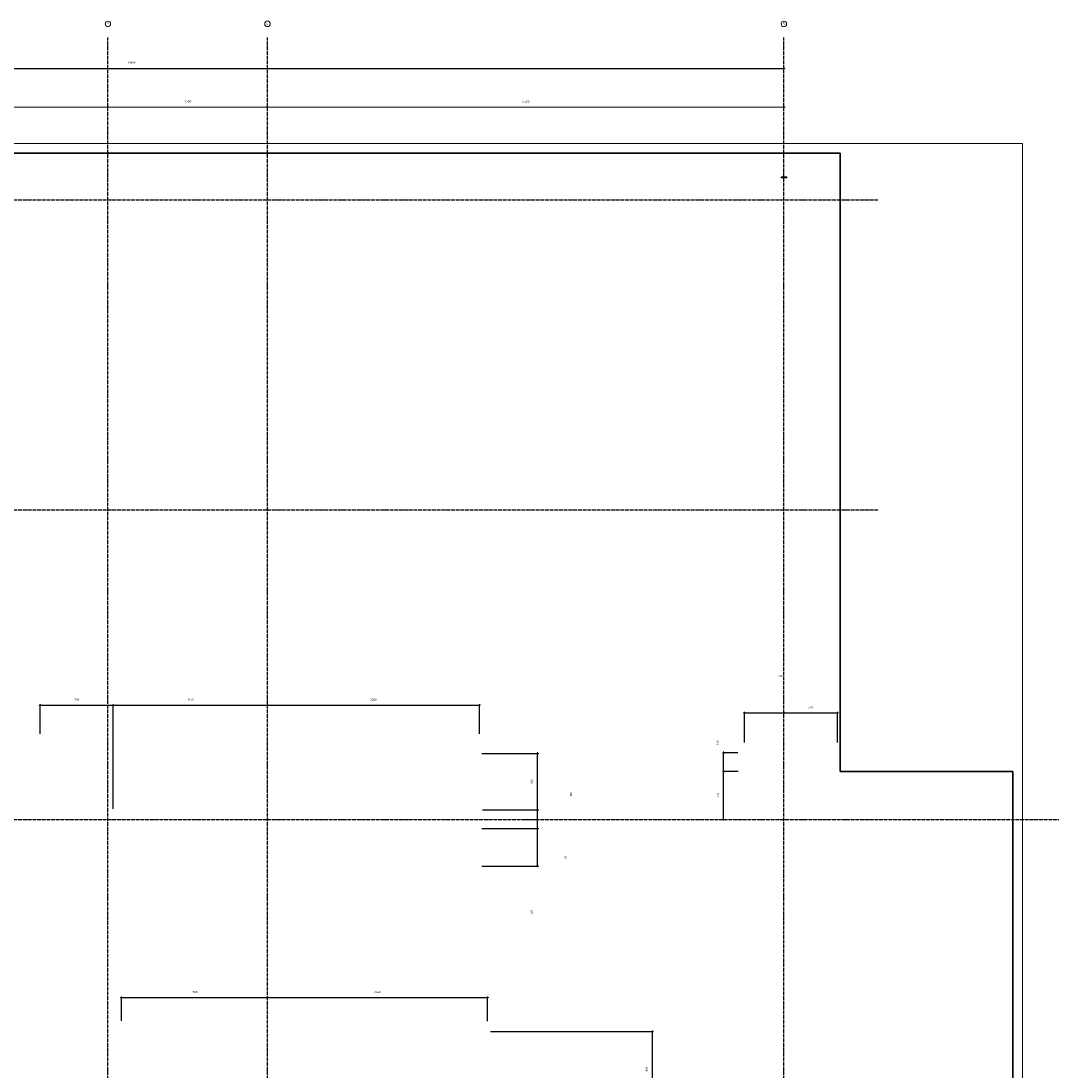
# Model space of a CAD drawing. Header units: millimetres. Extents: x -3170 to 89801, y -74170 to 82422.
# Tile 16 of 105: x 35775 to 46830, y 28500 to 39687. Entities that reach past the tile are written whole.
import ezdxf

# ---------------------------------------------------------------- set-up
doc = ezdxf.new("R2010")
doc.units = ezdxf.units.MM
doc.header["$PDMODE"] = 65
for name, pattern in [('______11', [50, 40, -5, 0, -5]), ('______3', [50, 40, -10]), ('______5', [110, 80, -10, 10, -10])]:
    doc.linetypes.add(name, pattern=pattern)
for name, color, linetype, lineweight in [('Standard', 7, 'Continuous', 25), ('Балка_ общее', 7, '______3', 13), ('Размерная линия_ общее', 7, 'Continuous', 13)]:
    doc.layers.add(name, color=color, linetype=linetype, lineweight=lineweight)
doc.layers.add('Осевая линия_ общее', color=7, linetype='______5', lineweight=13, true_color=0xa0a0a0)
doc.styles.add('ISOCPEUR', font='ISOCPEUR')
doc.dimstyles.new('DIMSTYLE_17', dxfattribs={"dimtxt": 22, "dimasz": 25, "dimexe": 0, "dimexo": 0, "dimgap": 11, "dimtad": 2, "dimdec": 0, "dimrnd": 1, "dimzin": 12, "dimdsep": 46, "dimtxsty": 'ISOCPEUR', "dimblk1": 'ALL_ML_STRICH', "dimblk2": 'ALL_ML_STRICH', "dimsah": 1, "dimcen": 0, "dimclrd": 7, "dimclre": 256, "dimclrt": 7, "dimadec": 0, "dimazin": 0, "dimtfac": 1, "dimtdec": 0, "dimtix": 1, "dimtmove": 2, "dimatfit": 3, "dimfxl": 0, "dimtzin": 0, "dimlwd": 0, "dimlwe": -3, "dimarcsym": 0})
doc.dimstyles.new('DIMSTYLE_3', dxfattribs={"dimtxt": 22, "dimasz": 25, "dimexe": 0, "dimexo": 0, "dimgap": 11, "dimtad": 2, "dimdec": 0, "dimrnd": 5, "dimzin": 12, "dimdsep": 46, "dimtxsty": 'ISOCPEUR', "dimblk1": 'ALL_ML_STRICH', "dimblk2": 'ALL_ML_STRICH', "dimsah": 1, "dimcen": 0, "dimclrd": 7, "dimclre": 256, "dimclrt": 7, "dimadec": 0, "dimazin": 0, "dimtfac": 1, "dimtdec": 0, "dimtix": 1, "dimtmove": 2, "dimatfit": 3, "dimfxl": 0, "dimtzin": 0, "dimlwd": 0, "dimlwe": -3, "dimarcsym": 0})
doc.dimstyles.new('DIMSTYLE_5', dxfattribs={"dimtxt": 25, "dimasz": 25, "dimexe": 0, "dimexo": 0, "dimgap": 12.5, "dimtad": 2, "dimdec": 0, "dimrnd": 5, "dimzin": 12, "dimdsep": 46, "dimtxsty": 'ISOCPEUR', "dimblk1": 'ALL_ML_STRICH', "dimblk2": 'ALL_ML_STRICH', "dimsah": 1, "dimcen": 0, "dimclrd": 7, "dimclre": 256, "dimclrt": 7, "dimadec": 0, "dimazin": 0, "dimtfac": 1, "dimtdec": 0, "dimtix": 1, "dimtmove": 2, "dimatfit": 3, "dimfxl": 0, "dimtzin": 0, "dimlwd": 0, "dimlwe": -3, "dimarcsym": 0})
doc.dimstyles.new('DIMSTYLE_7', dxfattribs={"dimtxt": 22, "dimasz": 25, "dimexe": 0, "dimexo": 0, "dimgap": 11, "dimtad": 0, "dimdec": 0, "dimrnd": 5, "dimzin": 12, "dimdsep": 46, "dimtxsty": 'ISOCPEUR', "dimblk1": 'ALL_ML_STRICH', "dimblk2": 'ALL_ML_STRICH', "dimsah": 1, "dimcen": 0, "dimclrd": 7, "dimclre": 256, "dimclrt": 7, "dimadec": 0, "dimazin": 0, "dimtfac": 1, "dimtdec": 0, "dimtix": 1, "dimtmove": 2, "dimatfit": 3, "dimfxl": 0, "dimtzin": 0, "dimlwd": 0, "dimlwe": -3, "dimarcsym": 0})

# ---------------------------------------------------------------- blocks, each defined once
blk = doc.blocks.new('ALL_ML_STRICH')
at = {"color": 0, "linetype": 'ByBlock', "lineweight": -2}
for p, q in [((-1, 0), (0.5, 0)), ((-0.3, -0.3), (0.3, 0.3)), ((0, -0.5), (0, 0.5))]:
    blk.add_line(p, q, dxfattribs=at)
blk = doc.blocks.new('*D46')
at = {"layer": 'DEFPOINTS', "color": 7, "linetype": 'Continuous', "lineweight": 13, "transparency": 33554687}
for p in [(31200, 38767), (31200, 38758), (36700, 38799)]:
    blk.add_point(p, dxfattribs=at)
at = {"layer": 'Балка_ общее', "color": 251, "linetype": 'Continuous', "lineweight": -2, "true_color": 0x656565, "transparency": 33554687}
for p, q in [((31200, 38768), (31200, 38767)), ((36700, 38809), (36700, 38767))]:
    blk.add_line(p, q, dxfattribs=at)
at = {"layer": 'Балка_ общее', "color": 7, "linetype": 'Continuous', "lineweight": -2, "transparency": 33554687}
blk.add_line((31200, 38767), (36700, 38767), dxfattribs=at)
at = {"layer": 'Балка_ общее', "color": 7, "linetype": 'Continuous', "lineweight": 13, "transparency": 33554687, "xscale": 25, "yscale": 25, "zscale": 25, "rotation": 180}
blk.add_blockref('ALL_ML_STRICH', (31200, 38767), dxfattribs=at)
at = {"layer": 'Балка_ общее', "color": 7, "linetype": 'Continuous', "lineweight": 13, "transparency": 33554687, "xscale": 25, "yscale": 25, "zscale": 25}
blk.add_blockref('ALL_ML_STRICH', (36700, 38767), dxfattribs=at)
at = {"layer": 'Балка_ общее', "color": 7, "linetype": 'Continuous', "lineweight": 13, "transparency": 33554687, "insert": (33951, 38830), "char_height": 25, "width": 100, "attachment_point": 5, "style": 'ISOCPEUR'}
blk.add_mtext('\\A1;{5500}', dxfattribs=at)
blk = doc.blocks.new('*D47')
at = {"layer": 'DEFPOINTS', "color": 7, "linetype": 'Continuous', "lineweight": 13, "transparency": 33554687}
for p in [(36700, 38799), (36700, 38767), (38400, 38758)]:
    blk.add_point(p, dxfattribs=at)
at = {"layer": 'Балка_ общее', "color": 251, "linetype": 'Continuous', "lineweight": -2, "true_color": 0x656565, "transparency": 33554687}
for p, q in [((36700, 38809), (36700, 38767)), ((38400, 38768), (38400, 38767))]:
    blk.add_line(p, q, dxfattribs=at)
at = {"layer": 'Балка_ общее', "color": 7, "linetype": 'Continuous', "lineweight": -2, "transparency": 33554687}
blk.add_line((36700, 38767), (38400, 38767), dxfattribs=at)
at = {"layer": 'Балка_ общее', "color": 7, "linetype": 'Continuous', "lineweight": 13, "transparency": 33554687, "xscale": 25, "yscale": 25, "zscale": 25, "rotation": 180}
blk.add_blockref('ALL_ML_STRICH', (36700, 38767), dxfattribs=at)
at = {"layer": 'Балка_ общее', "color": 7, "linetype": 'Continuous', "lineweight": 13, "transparency": 33554687, "xscale": 25, "yscale": 25, "zscale": 25}
blk.add_blockref('ALL_ML_STRICH', (38400, 38767), dxfattribs=at)
at = {"layer": 'Балка_ общее', "color": 7, "linetype": 'Continuous', "lineweight": 13, "transparency": 33554687, "insert": (37554, 38830), "char_height": 25, "width": 100, "attachment_point": 5, "style": 'ISOCPEUR'}
blk.add_mtext('\\A1;{1700}', dxfattribs=at)
blk = doc.blocks.new('*D48')
at = {"layer": 'DEFPOINTS', "color": 7, "linetype": 'Continuous', "lineweight": 13, "transparency": 33554687}
for p in [(38400, 38767), (38400, 38758), (43900, 38716)]:
    blk.add_point(p, dxfattribs=at)
at = {"layer": 'Балка_ общее', "color": 251, "linetype": 'Continuous', "lineweight": -2, "true_color": 0x656565, "transparency": 33554687}
for p, q in [((38400, 38768), (38400, 38767)), ((43900, 38726), (43900, 38767))]:
    blk.add_line(p, q, dxfattribs=at)
at = {"layer": 'Балка_ общее', "color": 7, "linetype": 'Continuous', "lineweight": -2, "transparency": 33554687}
blk.add_line((38400, 38767), (43900, 38767), dxfattribs=at)
at = {"layer": 'Балка_ общее', "color": 7, "linetype": 'Continuous', "lineweight": 13, "transparency": 33554687, "xscale": 25, "yscale": 25, "zscale": 25, "rotation": 180}
blk.add_blockref('ALL_ML_STRICH', (38400, 38767), dxfattribs=at)
at = {"layer": 'Балка_ общее', "color": 7, "linetype": 'Continuous', "lineweight": 13, "transparency": 33554687, "xscale": 25, "yscale": 25, "zscale": 25}
blk.add_blockref('ALL_ML_STRICH', (43900, 38767), dxfattribs=at)
at = {"layer": 'Балка_ общее', "color": 7, "linetype": 'Continuous', "lineweight": 13, "transparency": 33554687, "insert": (41151, 38830), "char_height": 25, "width": 100, "attachment_point": 5, "style": 'ISOCPEUR'}
blk.add_mtext('\\A1;{5500}', dxfattribs=at)
blk = doc.blocks.new('*D196')
at = {"layer": 'DEFPOINTS', "color": 7, "linetype": 'Continuous', "lineweight": 13, "transparency": 33554687}
for p in [(40675, 28920), (40690, 28120), (42500, 28120)]:
    blk.add_point(p, dxfattribs=at)
at = {"layer": 'Размерная линия_ общее', "color": 253, "linetype": 'Continuous', "lineweight": -2, "true_color": 0xa0a0a0, "transparency": 33554687}
for p, q in [((40775, 28920), (42500, 28920)), ((40790, 28120), (42500, 28120))]:
    blk.add_line(p, q, dxfattribs=at)
at = {"layer": 'Размерная линия_ общее', "color": 7, "linetype": 'Continuous', "lineweight": -2, "transparency": 33554687}
blk.add_line((42500, 28120), (42500, 28920), dxfattribs=at)
at = {"layer": 'Размерная линия_ общее', "color": 7, "linetype": 'Continuous', "lineweight": 13, "transparency": 33554687, "xscale": 25, "yscale": 25, "zscale": 25}
for p, rotation in [((42500, 28920), 90), ((42500, 28120), 270)]:
    blk.add_blockref('ALL_ML_STRICH', p, dxfattribs=dict(at, rotation=rotation))
at = {"layer": 'Размерная линия_ общее', "color": 7, "linetype": 'Continuous', "lineweight": 13, "transparency": 33554687, "insert": (42439, 28521), "char_height": 22, "width": 66, "attachment_point": 5, "rotation": 90, "style": 'ISOCPEUR'}
blk.add_mtext('\\A1;{800}', dxfattribs=at)
blk = doc.blocks.new('*D197')
at = {"layer": 'DEFPOINTS', "color": 7, "linetype": 'Continuous', "lineweight": 13, "transparency": 33554687}
for p in [(40582, 31084), (40582, 30684), (41276, 30684)]:
    blk.add_point(p, dxfattribs=at)
at = {"layer": 'Размерная линия_ общее', "color": 253, "linetype": 'Continuous', "lineweight": -2, "true_color": 0xa0a0a0, "transparency": 33554687}
for p, q in [((40682, 31084), (41276, 31084)), ((40682, 30684), (41276, 30684))]:
    blk.add_line(p, q, dxfattribs=at)
at = {"layer": 'Размерная линия_ общее', "color": 7, "linetype": 'Continuous', "lineweight": -2, "transparency": 33554687}
blk.add_line((41276, 30684), (41276, 31084), dxfattribs=at)
at = {"layer": 'Размерная линия_ общее', "color": 7, "linetype": 'Continuous', "lineweight": 13, "transparency": 33554687, "xscale": 25, "yscale": 25, "zscale": 25}
for p, rotation in [((41276, 31084), 90), ((41276, 30684), 270)]:
    blk.add_blockref('ALL_ML_STRICH', p, dxfattribs=dict(at, rotation=rotation))
at = {"layer": 'Размерная линия_ общее', "color": 7, "linetype": 'Continuous', "lineweight": 13, "transparency": 33554687, "insert": (41215, 30188), "char_height": 22, "width": 66, "attachment_point": 5, "rotation": 90, "style": 'ISOCPEUR'}
blk.add_mtext('\\A1;{400}', dxfattribs=at)
blk = doc.blocks.new('*D198')
at = {"layer": 'DEFPOINTS', "color": 7, "linetype": 'Continuous', "lineweight": 13, "transparency": 33554687}
for p in [(41240, 31180), (40582, 31084), (41276, 31084)]:
    blk.add_point(p, dxfattribs=at)
at = {"layer": 'Размерная линия_ общее', "color": 253, "linetype": 'Continuous', "lineweight": -2, "true_color": 0xa0a0a0, "transparency": 33554687}
for p, q in [((41140, 31180), (41276, 31180)), ((40682, 31084), (41276, 31084))]:
    blk.add_line(p, q, dxfattribs=at)
at = {"layer": 'Размерная линия_ общее', "color": 7, "linetype": 'Continuous', "lineweight": -2, "transparency": 33554687}
blk.add_line((41276, 31084), (41276, 31180), dxfattribs=at)
at = {"layer": 'Размерная линия_ общее', "color": 7, "linetype": 'Continuous', "lineweight": 13, "transparency": 33554687, "xscale": 25, "yscale": 25, "zscale": 25}
for p, rotation in [((41276, 31180), 90), ((41276, 31084), 270)]:
    blk.add_blockref('ALL_ML_STRICH', p, dxfattribs=dict(at, rotation=rotation))
at = {"layer": 'Размерная линия_ общее', "color": 7, "linetype": 'Continuous', "lineweight": 13, "transparency": 33554687, "insert": (41574, 30776), "char_height": 22, "width": 44, "attachment_point": 5, "rotation": 90, "style": 'ISOCPEUR'}
blk.add_mtext('\\A1;{95}', dxfattribs=at)
blk = doc.blocks.new('*D199')
at = {"layer": 'DEFPOINTS', "color": 7, "linetype": 'Continuous', "lineweight": 13, "transparency": 33554687}
for p in [(40589, 31284), (41240, 31180), (41276, 31180)]:
    blk.add_point(p, dxfattribs=at)
at = {"layer": 'Размерная линия_ общее', "color": 253, "linetype": 'Continuous', "lineweight": -2, "true_color": 0xa0a0a0, "transparency": 33554687}
for p, q in [((40689, 31284), (41276, 31284)), ((41140, 31180), (41276, 31180))]:
    blk.add_line(p, q, dxfattribs=at)
at = {"layer": 'Размерная линия_ общее', "color": 7, "linetype": 'Continuous', "lineweight": -2, "transparency": 33554687}
blk.add_line((41276, 31180), (41276, 31284), dxfattribs=at)
at = {"layer": 'Размерная линия_ общее', "color": 7, "linetype": 'Continuous', "lineweight": 13, "transparency": 33554687, "xscale": 25, "yscale": 25, "zscale": 25}
for p, rotation in [((41276, 31284), 90), ((41276, 31180), 270)]:
    blk.add_blockref('ALL_ML_STRICH', p, dxfattribs=dict(at, rotation=rotation))
at = {"layer": 'Размерная линия_ общее', "color": 7, "linetype": 'Continuous', "lineweight": 13, "transparency": 33554687, "insert": (41632, 31448), "char_height": 22, "width": 66, "attachment_point": 5, "rotation": 90, "style": 'ISOCPEUR'}
blk.add_mtext('\\A1;{105}', dxfattribs=at)
blk = doc.blocks.new('*D200')
at = {"layer": 'DEFPOINTS', "color": 7, "linetype": 'Continuous', "lineweight": 13, "transparency": 33554687}
for p in [(40582, 31884), (40589, 31284), (41276, 31284)]:
    blk.add_point(p, dxfattribs=at)
at = {"layer": 'Размерная линия_ общее', "color": 253, "linetype": 'Continuous', "lineweight": -2, "true_color": 0xa0a0a0, "transparency": 33554687}
for p, q in [((40682, 31884), (41276, 31884)), ((40689, 31284), (41276, 31284))]:
    blk.add_line(p, q, dxfattribs=at)
at = {"layer": 'Размерная линия_ общее', "color": 7, "linetype": 'Continuous', "lineweight": -2, "transparency": 33554687}
blk.add_line((41276, 31284), (41276, 31884), dxfattribs=at)
at = {"layer": 'Размерная линия_ общее', "color": 7, "linetype": 'Continuous', "lineweight": 13, "transparency": 33554687, "xscale": 25, "yscale": 25, "zscale": 25}
for p, rotation in [((41276, 31884), 90), ((41276, 31284), 270)]:
    blk.add_blockref('ALL_ML_STRICH', p, dxfattribs=dict(at, rotation=rotation))
at = {"layer": 'Размерная линия_ общее', "color": 7, "linetype": 'Continuous', "lineweight": 13, "transparency": 33554687, "insert": (41215, 31585), "char_height": 22, "width": 66, "attachment_point": 5, "rotation": 90, "style": 'ISOCPEUR'}
blk.add_mtext('\\A1;{600}', dxfattribs=at)
blk = doc.blocks.new('*D201')
at = {"layer": 'DEFPOINTS', "color": 7, "linetype": 'Continuous', "lineweight": 13, "transparency": 33554687}
for p in [(35978, 32397), (35978, 31992), (36758, 31192)]:
    blk.add_point(p, dxfattribs=at)
at = {"layer": 'Размерная линия_ общее', "color": 253, "linetype": 'Continuous', "lineweight": -2, "true_color": 0xa0a0a0, "transparency": 33554687}
for p, q in [((35978, 32092), (35978, 32397)), ((36758, 31292), (36758, 32397))]:
    blk.add_line(p, q, dxfattribs=at)
at = {"layer": 'Размерная линия_ общее', "color": 7, "linetype": 'Continuous', "lineweight": -2, "transparency": 33554687}
blk.add_line((35978, 32397), (36758, 32397), dxfattribs=at)
at = {"layer": 'Размерная линия_ общее', "color": 7, "linetype": 'Continuous', "lineweight": 13, "transparency": 33554687, "xscale": 25, "yscale": 25, "zscale": 25, "rotation": 180}
blk.add_blockref('ALL_ML_STRICH', (35978, 32397), dxfattribs=at)
at = {"layer": 'Размерная линия_ общее', "color": 7, "linetype": 'Continuous', "lineweight": 13, "transparency": 33554687, "xscale": 25, "yscale": 25, "zscale": 25}
blk.add_blockref('ALL_ML_STRICH', (36758, 32397), dxfattribs=at)
at = {"layer": 'Размерная линия_ общее', "color": 7, "linetype": 'Continuous', "lineweight": 13, "transparency": 33554687, "insert": (36369, 32458), "char_height": 22, "width": 66, "attachment_point": 5, "style": 'ISOCPEUR'}
blk.add_mtext('\\A1;{780}', dxfattribs=at)
blk = doc.blocks.new('*D202')
at = {"layer": 'DEFPOINTS', "color": 7, "linetype": 'Continuous', "lineweight": 13, "transparency": 33554687}
for p in [(36758, 32397), (38400, 32432), (36758, 31192)]:
    blk.add_point(p, dxfattribs=at)
at = {"layer": 'Размерная линия_ общее', "color": 253, "linetype": 'Continuous', "lineweight": -2, "true_color": 0xa0a0a0, "transparency": 33554687}
for p, q in [((36758, 31292), (36758, 32397)), ((38400, 32397), (38400, 32397))]:
    blk.add_line(p, q, dxfattribs=at)
at = {"layer": 'Размерная линия_ общее', "color": 7, "linetype": 'Continuous', "lineweight": -2, "transparency": 33554687}
blk.add_line((36758, 32397), (38400, 32397), dxfattribs=at)
at = {"layer": 'Размерная линия_ общее', "color": 7, "linetype": 'Continuous', "lineweight": 13, "transparency": 33554687, "xscale": 25, "yscale": 25, "zscale": 25, "rotation": 180}
blk.add_blockref('ALL_ML_STRICH', (36758, 32397), dxfattribs=at)
at = {"layer": 'Размерная линия_ общее', "color": 7, "linetype": 'Continuous', "lineweight": 13, "transparency": 33554687, "xscale": 25, "yscale": 25, "zscale": 25}
blk.add_blockref('ALL_ML_STRICH', (38400, 32397), dxfattribs=at)
at = {"layer": 'Размерная линия_ общее', "color": 7, "linetype": 'Continuous', "lineweight": 13, "transparency": 33554687, "insert": (37581, 32458), "char_height": 22, "width": 88, "attachment_point": 5, "style": 'ISOCPEUR'}
blk.add_mtext('\\A1;{1640}', dxfattribs=at)
blk = doc.blocks.new('*D203')
at = {"layer": 'DEFPOINTS', "color": 7, "linetype": 'Continuous', "lineweight": 13, "transparency": 33554687}
for p in [(38400, 32432), (38400, 32397), (40658, 31992)]:
    blk.add_point(p, dxfattribs=at)
at = {"layer": 'Размерная линия_ общее', "color": 253, "linetype": 'Continuous', "lineweight": -2, "true_color": 0xa0a0a0, "transparency": 33554687}
for p, q in [((38400, 32397), (38400, 32397)), ((40658, 32092), (40658, 32397))]:
    blk.add_line(p, q, dxfattribs=at)
at = {"layer": 'Размерная линия_ общее', "color": 7, "linetype": 'Continuous', "lineweight": -2, "transparency": 33554687}
blk.add_line((38400, 32397), (40658, 32397), dxfattribs=at)
at = {"layer": 'Размерная линия_ общее', "color": 7, "linetype": 'Continuous', "lineweight": 13, "transparency": 33554687, "xscale": 25, "yscale": 25, "zscale": 25, "rotation": 180}
blk.add_blockref('ALL_ML_STRICH', (38400, 32397), dxfattribs=at)
at = {"layer": 'Размерная линия_ общее', "color": 7, "linetype": 'Continuous', "lineweight": 13, "transparency": 33554687, "xscale": 25, "yscale": 25, "zscale": 25}
blk.add_blockref('ALL_ML_STRICH', (40658, 32397), dxfattribs=at)
at = {"layer": 'Размерная линия_ общее', "color": 7, "linetype": 'Continuous', "lineweight": 13, "transparency": 33554687, "insert": (39530, 32458), "char_height": 22, "width": 88, "attachment_point": 5, "style": 'ISOCPEUR'}
blk.add_mtext('\\A1;{2260}', dxfattribs=at)
blk = doc.blocks.new('*D204')
at = {"layer": 'DEFPOINTS', "color": 7, "linetype": 'Continuous', "lineweight": 13, "transparency": 33554687}
for p in [(43480, 32315), (43900, 32065), (43480, 31901)]:
    blk.add_point(p, dxfattribs=at)
at = {"layer": 'Размерная линия_ общее', "color": 253, "linetype": 'Continuous', "lineweight": -2, "true_color": 0xa0a0a0, "transparency": 33554687}
for p, q in [((43480, 32001), (43480, 32315)), ((43900, 32315), (43900, 32315))]:
    blk.add_line(p, q, dxfattribs=at)
at = {"layer": 'Размерная линия_ общее', "color": 7, "linetype": 'Continuous', "lineweight": -2, "transparency": 33554687}
blk.add_line((43480, 32315), (43900, 32315), dxfattribs=at)
at = {"layer": 'Размерная линия_ общее', "color": 7, "linetype": 'Continuous', "lineweight": 13, "transparency": 33554687, "xscale": 25, "yscale": 25, "zscale": 25, "rotation": 180}
blk.add_blockref('ALL_ML_STRICH', (43480, 32315), dxfattribs=at)
at = {"layer": 'Размерная линия_ общее', "color": 7, "linetype": 'Continuous', "lineweight": 13, "transparency": 33554687, "xscale": 25, "yscale": 25, "zscale": 25}
blk.add_blockref('ALL_ML_STRICH', (43900, 32315), dxfattribs=at)
at = {"layer": 'Размерная линия_ общее', "color": 7, "linetype": 'Continuous', "lineweight": 13, "transparency": 33554687, "insert": (43858, 32710), "char_height": 22, "width": 66, "attachment_point": 5, "style": 'ISOCPEUR'}
blk.add_mtext('\\A1;{420}', dxfattribs=at)
blk = doc.blocks.new('*D205')
at = {"layer": 'DEFPOINTS', "color": 7, "linetype": 'Continuous', "lineweight": 13, "transparency": 33554687}
for p in [(43900, 32315), (43900, 32065), (44470, 31901)]:
    blk.add_point(p, dxfattribs=at)
at = {"layer": 'Размерная линия_ общее', "color": 253, "linetype": 'Continuous', "lineweight": -2, "true_color": 0xa0a0a0, "transparency": 33554687}
for p, q in [((43900, 32315), (43900, 32315)), ((44470, 32001), (44470, 32315))]:
    blk.add_line(p, q, dxfattribs=at)
at = {"layer": 'Размерная линия_ общее', "color": 7, "linetype": 'Continuous', "lineweight": -2, "transparency": 33554687}
blk.add_line((43900, 32315), (44470, 32315), dxfattribs=at)
at = {"layer": 'Размерная линия_ общее', "color": 7, "linetype": 'Continuous', "lineweight": 13, "transparency": 33554687, "xscale": 25, "yscale": 25, "zscale": 25, "rotation": 180}
blk.add_blockref('ALL_ML_STRICH', (43900, 32315), dxfattribs=at)
at = {"layer": 'Размерная линия_ общее', "color": 7, "linetype": 'Continuous', "lineweight": 13, "transparency": 33554687, "xscale": 25, "yscale": 25, "zscale": 25}
blk.add_blockref('ALL_ML_STRICH', (44470, 32315), dxfattribs=at)
at = {"layer": 'Размерная линия_ общее', "color": 7, "linetype": 'Continuous', "lineweight": 13, "transparency": 33554687, "insert": (44186, 32376), "char_height": 22, "width": 66, "attachment_point": 5, "style": 'ISOCPEUR'}
blk.add_mtext('\\A1;{570}', dxfattribs=at)
blk = doc.blocks.new('*D206')
at = {"layer": 'DEFPOINTS', "color": 7, "linetype": 'Continuous', "lineweight": 13, "transparency": 33554687}
for p in [(43513, 31690), (43161, 31180), (43258, 31180)]:
    blk.add_point(p, dxfattribs=at)
at = {"layer": 'Размерная линия_ общее', "color": 253, "linetype": 'Continuous', "lineweight": -2, "true_color": 0xa0a0a0, "transparency": 33554687}
for p, q in [((43413, 31690), (43258, 31690)), ((43258, 31180), (43258, 31180))]:
    blk.add_line(p, q, dxfattribs=at)
at = {"layer": 'Размерная линия_ общее', "color": 7, "linetype": 'Continuous', "lineweight": -2, "transparency": 33554687}
blk.add_line((43258, 31180), (43258, 31690), dxfattribs=at)
at = {"layer": 'Размерная линия_ общее', "color": 7, "linetype": 'Continuous', "lineweight": 13, "transparency": 33554687, "xscale": 25, "yscale": 25, "zscale": 25}
for p, rotation in [((43258, 31690), 90), ((43258, 31180), 270)]:
    blk.add_blockref('ALL_ML_STRICH', p, dxfattribs=dict(at, rotation=rotation))
at = {"layer": 'Размерная линия_ общее', "color": 7, "linetype": 'Continuous', "lineweight": 13, "transparency": 33554687, "insert": (43197, 31439), "char_height": 22, "width": 66, "attachment_point": 5, "rotation": 90, "style": 'ISOCPEUR'}
blk.add_mtext('\\A1;{510}', dxfattribs=at)
blk = doc.blocks.new('*D207')
at = {"layer": 'DEFPOINTS', "color": 7, "linetype": 'Continuous', "lineweight": 13, "transparency": 33554687}
for p in [(43509, 31890), (43258, 31690), (43513, 31690)]:
    blk.add_point(p, dxfattribs=at)
at = {"layer": 'Размерная линия_ общее', "color": 253, "linetype": 'Continuous', "lineweight": -2, "true_color": 0xa0a0a0, "transparency": 33554687}
for p, q in [((43409, 31890), (43258, 31890)), ((43413, 31690), (43258, 31690))]:
    blk.add_line(p, q, dxfattribs=at)
at = {"layer": 'Размерная линия_ общее', "color": 7, "linetype": 'Continuous', "lineweight": -2, "transparency": 33554687}
blk.add_line((43258, 31690), (43258, 31890), dxfattribs=at)
at = {"layer": 'Размерная линия_ общее', "color": 7, "linetype": 'Continuous', "lineweight": 13, "transparency": 33554687, "xscale": 25, "yscale": 25, "zscale": 25}
for p, rotation in [((43258, 31890), 90), ((43258, 31690), 270)]:
    blk.add_blockref('ALL_ML_STRICH', p, dxfattribs=dict(at, rotation=rotation))
at = {"layer": 'Размерная линия_ общее', "color": 7, "linetype": 'Continuous', "lineweight": 13, "transparency": 33554687, "insert": (43196, 31996), "char_height": 22, "width": 66, "attachment_point": 5, "rotation": 90, "style": 'ISOCPEUR'}
blk.add_mtext('\\A1;{200}', dxfattribs=at)
blk = doc.blocks.new('*D208')
at = {"layer": 'DEFPOINTS', "color": 7, "linetype": 'Continuous', "lineweight": 13, "transparency": 33554687}
for p in [(36844, 29282), (38400, 29149), (36844, 28936)]:
    blk.add_point(p, dxfattribs=at)
at = {"layer": 'Размерная линия_ общее', "color": 253, "linetype": 'Continuous', "lineweight": -2, "true_color": 0xa0a0a0, "transparency": 33554687}
for p, q in [((36844, 29036), (36844, 29282)), ((38400, 29282), (38400, 29282))]:
    blk.add_line(p, q, dxfattribs=at)
at = {"layer": 'Размерная линия_ общее', "color": 7, "linetype": 'Continuous', "lineweight": -2, "transparency": 33554687}
blk.add_line((36844, 29282), (38400, 29282), dxfattribs=at)
at = {"layer": 'Размерная линия_ общее', "color": 7, "linetype": 'Continuous', "lineweight": 13, "transparency": 33554687, "xscale": 25, "yscale": 25, "zscale": 25, "rotation": 180}
blk.add_blockref('ALL_ML_STRICH', (36844, 29282), dxfattribs=at)
at = {"layer": 'Размерная линия_ общее', "color": 7, "linetype": 'Continuous', "lineweight": 13, "transparency": 33554687, "xscale": 25, "yscale": 25, "zscale": 25}
blk.add_blockref('ALL_ML_STRICH', (38400, 29282), dxfattribs=at)
at = {"layer": 'Размерная линия_ общее', "color": 7, "linetype": 'Continuous', "lineweight": 13, "transparency": 33554687, "insert": (37625, 29343), "char_height": 22, "width": 88, "attachment_point": 5, "style": 'ISOCPEUR'}
blk.add_mtext('\\A1;{1555}', dxfattribs=at)
blk = doc.blocks.new('*D209')
at = {"layer": 'DEFPOINTS', "color": 7, "linetype": 'Continuous', "lineweight": 13, "transparency": 33554687}
for p in [(38400, 29282), (38400, 29149), (40744, 28930)]:
    blk.add_point(p, dxfattribs=at)
at = {"layer": 'Размерная линия_ общее', "color": 253, "linetype": 'Continuous', "lineweight": -2, "true_color": 0xa0a0a0, "transparency": 33554687}
for p, q in [((38400, 29282), (38400, 29282)), ((40744, 29030), (40744, 29282))]:
    blk.add_line(p, q, dxfattribs=at)
at = {"layer": 'Размерная линия_ общее', "color": 7, "linetype": 'Continuous', "lineweight": -2, "transparency": 33554687}
blk.add_line((38400, 29282), (40744, 29282), dxfattribs=at)
at = {"layer": 'Размерная линия_ общее', "color": 7, "linetype": 'Continuous', "lineweight": 13, "transparency": 33554687, "xscale": 25, "yscale": 25, "zscale": 25, "rotation": 180}
blk.add_blockref('ALL_ML_STRICH', (38400, 29282), dxfattribs=at)
at = {"layer": 'Размерная линия_ общее', "color": 7, "linetype": 'Continuous', "lineweight": 13, "transparency": 33554687, "xscale": 25, "yscale": 25, "zscale": 25}
blk.add_blockref('ALL_ML_STRICH', (40744, 29282), dxfattribs=at)
at = {"layer": 'Размерная линия_ общее', "color": 7, "linetype": 'Continuous', "lineweight": 13, "transparency": 33554687, "insert": (39572, 29343), "char_height": 22, "width": 88, "attachment_point": 5, "style": 'ISOCPEUR'}
blk.add_mtext('\\A1;{2345}', dxfattribs=at)
blk = doc.blocks.new('*D540')
at = {"layer": 'DEFPOINTS', "color": 7, "linetype": 'Continuous', "lineweight": 13, "transparency": 33554687}
for p in [(30000, 39372), (30000, 39181), (43900, 39051)]:
    blk.add_point(p, dxfattribs=at)
at = {"layer": 'Размерная линия_ общее', "color": 253, "linetype": 'Continuous', "lineweight": -2, "true_color": 0xa0a0a0, "transparency": 33554687}
for p, q in [((30000, 39272), (30000, 39181)), ((43900, 39181), (43900, 39181))]:
    blk.add_line(p, q, dxfattribs=at)
at = {"layer": 'Размерная линия_ общее', "color": 7, "linetype": 'Continuous', "lineweight": -2, "transparency": 33554687}
blk.add_line((30000, 39181), (43900, 39181), dxfattribs=at)
at = {"layer": 'Размерная линия_ общее', "color": 7, "linetype": 'Continuous', "lineweight": 13, "transparency": 33554687, "xscale": 25, "yscale": 25, "zscale": 25, "rotation": 180}
blk.add_blockref('ALL_ML_STRICH', (30000, 39181), dxfattribs=at)
at = {"layer": 'Размерная линия_ общее', "color": 7, "linetype": 'Continuous', "lineweight": 13, "transparency": 33554687, "xscale": 25, "yscale": 25, "zscale": 25}
blk.add_blockref('ALL_ML_STRICH', (43900, 39181), dxfattribs=at)
at = {"layer": 'Размерная линия_ общее', "color": 7, "linetype": 'Continuous', "lineweight": 13, "transparency": 33554687, "insert": (36953, 39242), "char_height": 22, "width": 110, "attachment_point": 5, "style": 'ISOCPEUR'}
blk.add_mtext('\\A1;{13900}', dxfattribs=at)
blk = doc.blocks.new('СЛОЖНЫЙ_ОБЪЕКТ_1')
at = {"layer": 'Осевая линия_ общее', "color": 253, "linetype": '______11', "lineweight": -3, "true_color": 0xa0a0a0, "transparency": 33554687}
for p, q in [((36700, 15830), (36700, 39510)), ((38400, 15830), (38400, 39510)), ((43900, 15830), (43900, 39510)), ((27980, 37780), (44900, 37780)), ((27980, 34480), (44900, 34480)), ((27980, 31180), (46830, 31180))]:
    blk.add_line(p, q, dxfattribs=at)
at = {"layer": 'Осевая линия_ общее', "color": 7, "linetype": 'Continuous', "lineweight": 13, "transparency": 33554687}
for centre, radius in [((36700.2, 39655.5), 29.2), ((38400.1, 39656.8), 29.9), ((43900.2, 39655.5), 29.2)]:
    blk.add_circle(centre, radius, dxfattribs=at)
at = {"layer": 'Осевая линия_ общее', "color": 7, "linetype": 'Continuous', "lineweight": 13, "transparency": 33554687, "char_height": 30, "attachment_point": 7, "style": 'ISOCPEUR'}
for s, insert, width in [('\\W0.78;3', (36689.7, 39642.5), 32.641), ('\\W0.80;4', (38388.1, 39643.8), 35.983), ('\\W0.78;5', (43889.7, 39642.5), 32.641)]:
    blk.add_mtext(s, dxfattribs=dict(at, insert=insert, width=width))
at = {"layer": 'Балка_ общее', "color": 7, "linetype": 'Continuous', "lineweight": 13, "transparency": 33554687}
for base, p1, p2, picture, middle in [((36700, 38767.3), (31200, 38767.8), (36700, 38809.4), '*D46', (33951.2, 38829.8)), ((38400, 38767.3), (36700, 38809.4), (38400, 38767.8), '*D47', (37553.7, 38829.8)), ((43900, 38767.3), (38400, 38767.8), (43900, 38726.2), '*D48', (41151.2, 38829.8))]:
    dim = blk.add_linear_dim(base=base, p1=p1, p2=p2, dimstyle='DIMSTYLE_5', override={"dimpost": '<>', "dimclrd": 7, "dimclre": 251, "dimclrt": 7, "dimlwd": 0, "dimlwe": 65533}, dxfattribs=at)
    dim.commit()
    dim.dimension.update_dxf_attribs({"geometry": picture, "text_midpoint": middle, "dimtype": 160})

msp = doc.modelspace()

# ---------------------------------------------------------------- linework, layer by layer
at = {"color": 7, "linetype": 'Continuous', "lineweight": 35, "transparency": 33554687}
for p, q in [((43870, 38020), (43870, 38023.1)), ((43870, 38023.1), (43930, 38023.1)), ((43870, 38020), (43930, 38020)), ((43930, 38023.1), (43930, 38020))]:
    msp.add_line(p, q, dxfattribs=at)
at = {"layer": 'Standard', "color": 7, "linetype": 'Continuous', "lineweight": 18, "transparency": 33554687}
msp.add_lwpolyline([(29250, 16540), (46440, 16540), (46440, 38380), (29250, 38380), (29250, 16540)], dxfattribs=at)
at = {"layer": 'Размерная линия_ общее', "color": 7, "linetype": 'Continuous', "lineweight": 35, "transparency": 33554687}
for p, q in [((30600, 38280), (44500, 38280)), ((44500, 38280), (44500, 31690)), ((44500, 31690), (46340, 31690)), ((46340, 31690), (46340, 22830))]:
    msp.add_line(p, q, dxfattribs=at)

# ---------------------------------------------------------------- block references
at = {"layer": 'Балка_ общее', "color": 7, "linetype": 'Continuous', "lineweight": 13, "transparency": 33554687}
msp.add_blockref('СЛОЖНЫЙ_ОБЪЕКТ_1', (0, 0), dxfattribs=at)

# ---------------------------------------------------------------- dimensions: what is measured, and where the dimension line sits
at = {"layer": 'Размерная линия_ общее', "color": 7, "linetype": 'Continuous', "lineweight": 13, "transparency": 33554687}
for base, p1, p2, dimstyle, picture, middle in [((43900, 39180.6), (30000, 39271.9), (43900, 39180.6), 'DIMSTYLE_17', '*D540', (36953.3, 39241.6)), ((43900, 32314.6), (43480, 32001.5), (43900, 32314.6), 'DIMSTYLE_3', '*D204', (43857.5, 32709.6)), ((36757.8, 32396.9), (35977.8, 32092), (36757.8, 31292), 'DIMSTYLE_3', '*D201', (36368.9, 32457.9)), ((38400, 32396.9), (36757.8, 31292), (38400, 32396.9), 'DIMSTYLE_3', '*D202', (37581.1, 32457.9)), ((40657.8, 32396.9), (38400, 32396.9), (40657.8, 32092), 'DIMSTYLE_3', '*D203', (39530, 32457.9)), ((44470, 32314.6), (43900, 32314.6), (44470, 32001.5), 'DIMSTYLE_3', '*D205', (44186.1, 32375.6)), ((38400, 29282.1), (36843.6, 29035.6), (38400, 29282.1), 'DIMSTYLE_3', '*D208', (37625.1, 29343.1)), ((40743.6, 29282.1), (38400, 29282.1), (40743.6, 29029.6), 'DIMSTYLE_3', '*D209', (39571.8, 29343.1))]:
    dim = msp.add_linear_dim(base=base, p1=p1, p2=p2, dimstyle=dimstyle, override={"dimpost": '<>', "dimclrd": 7, "dimclre": 253, "dimclrt": 7, "dimlwd": 0, "dimlwe": 65533}, dxfattribs=at)
    dim.commit()
    dim.dimension.update_dxf_attribs({"geometry": picture, "text_midpoint": middle, "dimtype": 160})
for base, p1, p2, dimstyle, picture, middle in [((43258.1, 31890.5), (43413.5, 31690.5), (43408.9, 31890.5), 'DIMSTYLE_3', '*D207', (43196.5, 31995.7)), ((41276.2, 31884), (40688.9, 31284), (40681.7, 31884), 'DIMSTYLE_3', '*D200', (41215.2, 31585.1)), ((43258.0614, 31690.4766), (43258.0614, 31180), (43413.4528, 31690.4766), 'DIMSTYLE_3', '*D206', (43197.0614, 31438.5383)), ((41276.2, 31284), (41139.9, 31180), (40688.9, 31284), 'DIMSTYLE_7', '*D199', (41632, 31448.1)), ((41276.2, 31180), (40681.7, 31084), (41139.9, 31180), 'DIMSTYLE_7', '*D198', (41574.3, 30775.9)), ((41276.2, 31084), (40681.7, 30684), (40681.7, 31084), 'DIMSTYLE_3', '*D197', (41214.9, 30188.4)), ((42500.2, 28919.6), (40789.7, 28119.6), (40775.4, 28919.6), 'DIMSTYLE_3', '*D196', (42439.2, 28520.7))]:
    dim = msp.add_linear_dim(base=base, p1=p1, p2=p2, angle=90, dimstyle=dimstyle, override={"dimpost": '<>', "dimclrd": 7, "dimclre": 253, "dimclrt": 7, "dimlwd": 0, "dimlwe": 65533}, dxfattribs=at)
    dim.commit()
    dim.dimension.update_dxf_attribs({"geometry": picture, "text_midpoint": middle, "dimtype": 160})

doc.saveas('drawing.dxf')
